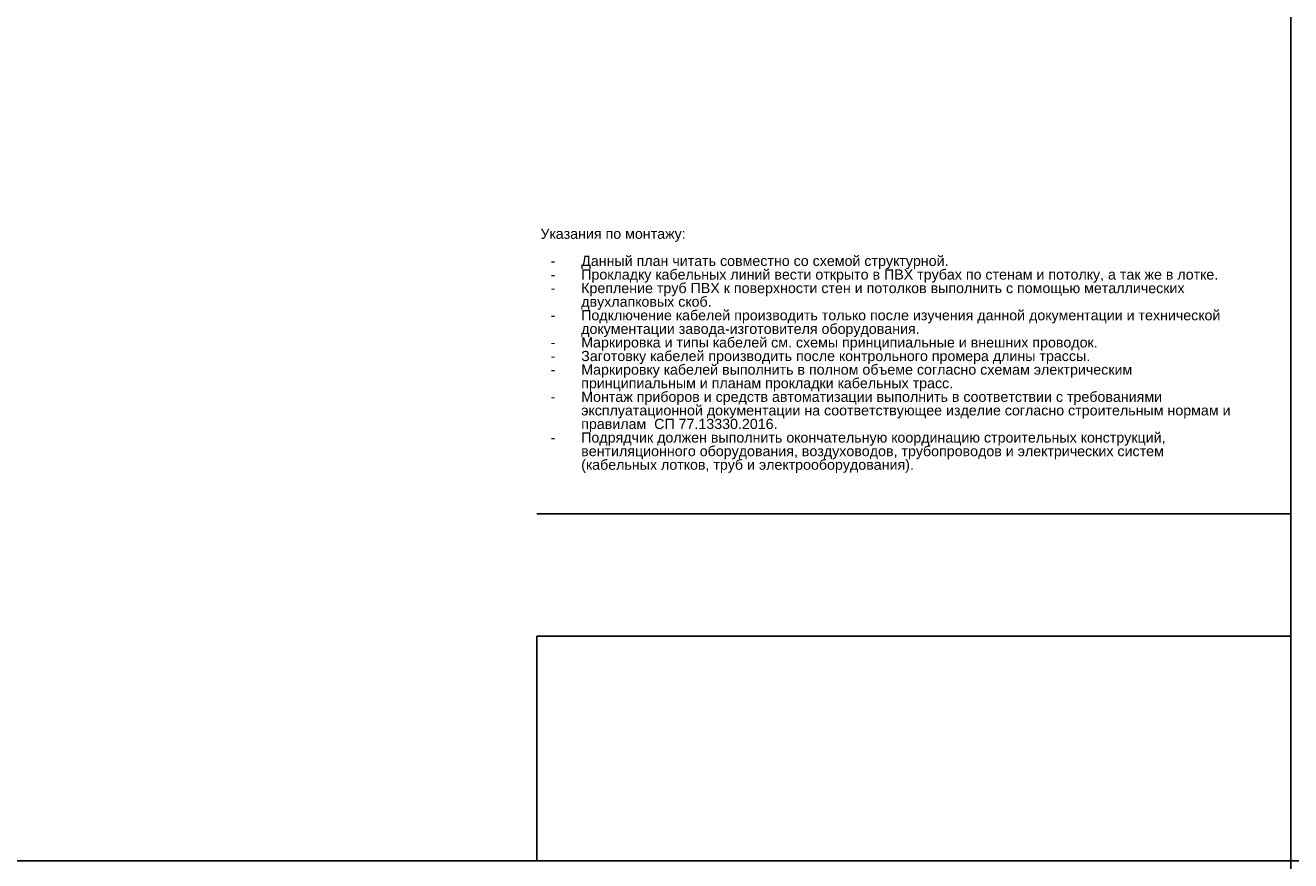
# Model space of a CAD drawing. Header units: millimetres. Extents: x -277772 to 277599, y -59564 to 282085.
# Tile 30 of 190: x -224133 to -193078, y 55468 to 75968. Entities that reach past the tile are written whole.
import ezdxf

# ---------------------------------------------------------------- set-up
doc = ezdxf.new("R2010")
doc.units = ezdxf.units.MM
doc.layers.add('UNPLOTTED', color=2, linetype='Continuous', plot=False)
doc.styles.add('CP.Text', font='arial.ttf')

# ---------------------------------------------------------------- blocks, each defined once
blk = doc.blocks.new('*U4')
at = {"color": 0}
blk.add_line((0, 85.08), (-185, 85.08), dxfattribs=at)
for points in [[(0, 410), (0, 0), (-569, 0), (-569, 410)], [(-185, 55.08), (0, 55.08), (0, 0), (-185, 0)]]:
    blk.add_lwpolyline(points, close=True, dxfattribs=at)

msp = doc.modelspace()

# ---------------------------------------------------------------- linework, layer by layer
at = {"layer": 'UNPLOTTED', "color": 1, "ltscale": 100}
for p, direction in [((-193078, -23502), (0, 1)), ((-94774, 55468), (1, 0))]:
    msp.add_xline(p, direction, dxfattribs=at)

# ---------------------------------------------------------------- block references
at = {"layer": 'UNPLOTTED', "xscale": 100, "yscale": 100, "zscale": 100}
msp.add_blockref('*U4', (-193078, 55468), dxfattribs=at)

# ---------------------------------------------------------------- texts
at = {"insert": (-211490, 70979), "char_height": 250, "width": 17195.48, "attachment_point": 1, "line_spacing_factor": 0.8, "style": 'CP.Text'}
msp.add_mtext('Указания по монтажу:\\P\\P\\pxi-3,l4,t4;-^IДанный план читать совместно со схемой структурной.\\P-^IПрокладку кабельных линий вести открыто в ПВХ трубах по стенам и потолку, а так же в лотке.\\P-^IКрепление труб ПВХ к поверхности стен и потолков выполнить с помощью металлических двухлапковых скоб.\\P-^IПодключение кабелей производить только после изучения данной документации и технической документации завода-изготовителя оборудования.\\P-^IМаркировка и типы кабелей см. схемы принципиальные и внешних проводок.\\P-^IЗаготовку кабелей производить после контрольного промера длины трассы.\\P-^IМаркировку кабелей выполнить в полном объеме согласно схемам электрическим принципиальным и планам прокладки кабельных трасс.\\P-^IМонтаж приборов и средств автоматизации выполнить в соответствии с требованиями эксплуатационной документации на соответствующее изделие согласно строительным нормам и правилам  СП 77.13330.2016.\\P-^IПодрядчик должен выполнить окончательную координацию строительных конструкций, вентиляционного оборудования, воздуховодов, трубопроводов и электрических систем (кабельных лотков, труб и электрооборудования).', dxfattribs=at)

doc.saveas('drawing.dxf')
